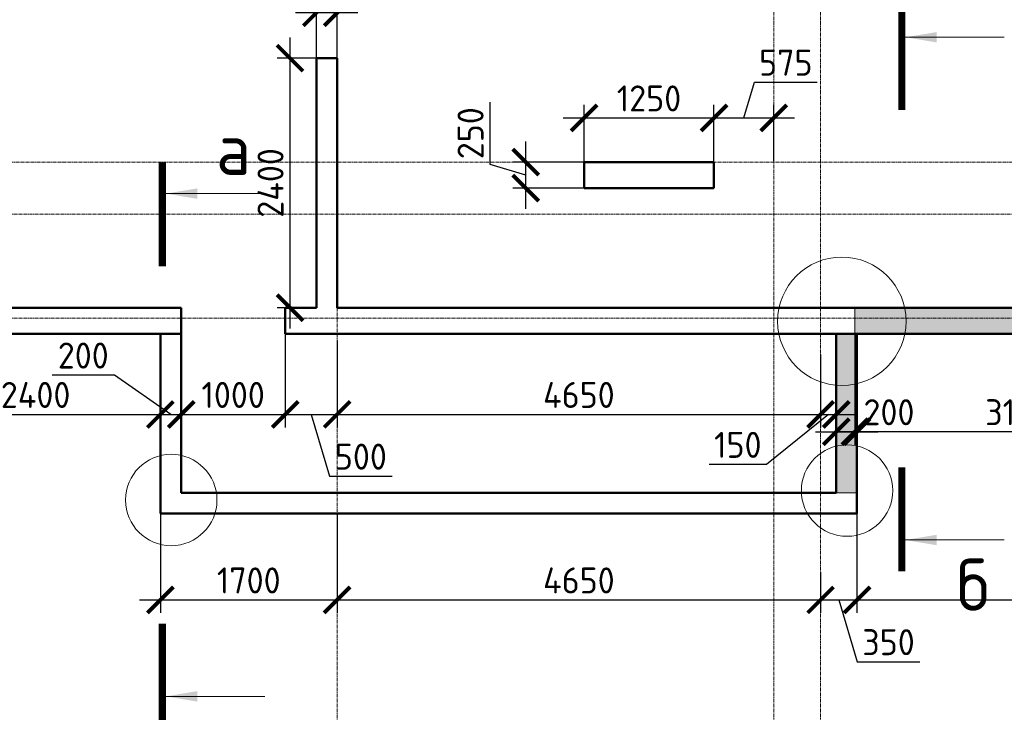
# Model space of a CAD drawing. Header units: millimetres. Extents: x 376598 to 1249954, y -318491 to -22134.
# Tile 25 of 256: x 452199 to 461669, y -141900 to -135239. Entities that reach past the tile are written whole.
import ezdxf

# ---------------------------------------------------------------- set-up
doc = ezdxf.new("R2010")
doc.units = ezdxf.units.MM
doc.linetypes.add('______5', pattern=[1100, 800, -100, 100, -100])
doc.linetypes.add('осевая', pattern=[50.8, 31.75, -6.35, 6.35, -6.35])
for name, color, linetype, lineweight in [('Конструкции 0.5', 5, 'Continuous', 50), ('Надписи', 200, 'Continuous', 18), ('Оси', 40, '______5', 18), ('РАЗМЕРЫ', 1, 'Continuous', 9), ('Узлы', 7, 'Continuous', 0)]:
    doc.layers.add(name, color=color, linetype=linetype, lineweight=lineweight)
doc.layers.add('ФВ-2', color=7, linetype='Continuous')
doc.styles.add('GOST-2.304_Type-B', font='GOST_Common.ttf')
doc.dimstyles.new('СПДС', dxfattribs={"dimscale": 100, "dimtxt": 2.5, "dimasz": 2.5, "dimexe": 1.25, "dimexo": 0, "dimtad": 1, "dimdec": 0, "dimtxsty": 'GOST-2.304_Type-B', "dimblk": 'ARCHTICK', "dimcen": 2.5, "dimdle": 2, "dimadec": 0, "dimazin": 2, "dimtfac": 0.75, "dimtdec": 0, "dimtmove": 1, "dimatfit": 3, "dimfxl": 1, "dimtolj": 1, "dimarcsym": 1})

# ---------------------------------------------------------------- blocks, each defined once
blk = doc.blocks.new('оси 2.2-2.3')
at = {"layer": 'Оси', "color": 16, "linetype": 'осевая', "lineweight": 0, "transparency": 33554687}
for p, q in [((478554.9, -104267.9), (478554.9, -134893.5)), ((482754.9, -105027.5), (482754.9, -134138.1)), ((483204.9, -105027.5), (483204.9, -134138.1)), ((468653.8, -126895.4), (523707.4, -126895.4)), ((468076.3, -127395.4), (524372.9, -127395.4)), ((468076.3, -128395.4), (524372.9, -128395.4))]:
    blk.add_line(p, q, dxfattribs=at)
blk = doc.blocks.new('_ArchTick')
at = {"color": 0, "linetype": 'ByBlock', "const_width": 0.15}
blk.add_lwpolyline([(-0.5, -0.5), (0.5, 0.5)], dxfattribs=at)
blk = doc.blocks.new('*D186')
at = {"layer": 'DEFPOINTS', "color": 0, "lineweight": 0, "transparency": 16777216}
for p in [(457066.9, -136608.7), (457750.7, -136608.7), (457750.7, -136858.7)]:
    blk.add_point(p, dxfattribs=at)
at = {"layer": 'РАЗМЕРЫ', "color": 0, "lineweight": -2, "transparency": 16777216}
for p, q in [((456723.1, -136630.6), (456723.1, -136030.6)), ((457066.9, -137058.7), (457066.9, -136408.7)), ((457066.9, -136733.7), (456723.1, -136630.6)), ((457750.7, -136608.7), (456941.9, -136608.7)), ((457750.7, -136858.7), (456941.9, -136858.7))]:
    blk.add_line(p, q, dxfattribs=at)
at = {"layer": 'РАЗМЕРЫ', "color": 0, "lineweight": -2, "transparency": 16777216, "xscale": 250, "yscale": 250, "zscale": 250}
for p, rotation in [((457066.9, -136608.7), 90), ((457066.9, -136858.7), 270)]:
    blk.add_blockref('_ArchTick', p, dxfattribs=dict(at, rotation=rotation))
at = {"layer": 'РАЗМЕРЫ', "color": 0, "lineweight": 0, "transparency": 16777216, "insert": (456535.6, -136330.6), "char_height": 250, "attachment_point": 5, "rotation": 90, "style": 'GOST-2.304_Type-B'}
blk.add_mtext('\\A1;250', dxfattribs=at)
blk = doc.blocks.new('*D187')
at = {"layer": 'DEFPOINTS', "color": 0, "lineweight": 0, "transparency": 16777216}
for p in [(458876.8, -136183.5), (457626.8, -136608.7), (458876.8, -136608.7)]:
    blk.add_point(p, dxfattribs=at)
at = {"layer": 'РАЗМЕРЫ', "color": 0, "lineweight": -2, "transparency": 16777216}
for p, q in [((457626.8, -136608.7), (457626.8, -136058.5)), ((458876.8, -136608.7), (458876.8, -136058.5)), ((457426.8, -136183.5), (459076.8, -136183.5))]:
    blk.add_line(p, q, dxfattribs=at)
at = {"layer": 'РАЗМЕРЫ', "color": 0, "lineweight": -2, "transparency": 16777216, "xscale": 250, "yscale": 250, "zscale": 250, "rotation": 180}
blk.add_blockref('_ArchTick', (457626.8, -136183.5), dxfattribs=at)
at = {"layer": 'РАЗМЕРЫ', "color": 0, "lineweight": -2, "transparency": 16777216, "xscale": 250, "yscale": 250, "zscale": 250}
blk.add_blockref('_ArchTick', (458876.8, -136183.5), dxfattribs=at)
at = {"layer": 'РАЗМЕРЫ', "color": 0, "lineweight": 0, "transparency": 16777216, "insert": (458251.8, -135996), "char_height": 250, "attachment_point": 5, "style": 'GOST-2.304_Type-B'}
blk.add_mtext('\\A1;1250', dxfattribs=at)
blk = doc.blocks.new('*D188')
at = {"layer": 'DEFPOINTS', "color": 0, "lineweight": 0, "transparency": 16777216}
for p in [(459452.1, -136183.5), (458876.8, -136462), (459452.1, -136594.9)]:
    blk.add_point(p, dxfattribs=at)
at = {"layer": 'РАЗМЕРЫ', "color": 0, "lineweight": -2, "transparency": 16777216}
for p, q in [((459164.4, -136183.5), (459267.6, -135839.7)), ((459267.6, -135839.7), (459867.6, -135839.7)), ((458876.8, -136462), (458876.8, -136058.5)), ((459452.1, -136594.9), (459452.1, -136058.5)), ((458676.8, -136183.5), (459652.1, -136183.5))]:
    blk.add_line(p, q, dxfattribs=at)
at = {"layer": 'РАЗМЕРЫ', "color": 0, "lineweight": -2, "transparency": 16777216, "xscale": 250, "yscale": 250, "zscale": 250, "rotation": 180}
blk.add_blockref('_ArchTick', (458876.8, -136183.5), dxfattribs=at)
at = {"layer": 'РАЗМЕРЫ', "color": 0, "lineweight": -2, "transparency": 16777216, "xscale": 250, "yscale": 250, "zscale": 250}
blk.add_blockref('_ArchTick', (459452.1, -136183.5), dxfattribs=at)
at = {"layer": 'РАЗМЕРЫ', "color": 0, "lineweight": 0, "transparency": 16777216, "insert": (459567.6, -135652.2), "char_height": 250, "attachment_point": 5, "style": 'GOST-2.304_Type-B'}
blk.add_mtext('\\A1;575', dxfattribs=at)
blk = doc.blocks.new('*D325')
at = {"layer": 'DEFPOINTS', "color": 0, "lineweight": 0, "transparency": 16777216}
for p in [(454798.9, -135608.7), (455052, -135608.7), (454902, -138008.7)]:
    blk.add_point(p, dxfattribs=at)
at = {"layer": 'РАЗМЕРЫ', "color": 0, "lineweight": -2, "transparency": 16777216}
for p, q in [((454798.9, -138208.7), (454798.9, -135408.7)), ((455052, -135608.7), (454673.9, -135608.7)), ((454902, -138008.7), (454673.9, -138008.7))]:
    blk.add_line(p, q, dxfattribs=at)
at = {"layer": 'РАЗМЕРЫ', "color": 0, "lineweight": -2, "transparency": 16777216, "xscale": 250, "yscale": 250, "zscale": 250}
for p, rotation in [((454798.9, -135608.7), 90), ((454798.9, -138008.7), 270)]:
    blk.add_blockref('_ArchTick', p, dxfattribs=dict(at, rotation=rotation))
at = {"layer": 'РАЗМЕРЫ', "color": 0, "lineweight": 0, "transparency": 16777216, "insert": (454611.4, -136808.7), "char_height": 250, "attachment_point": 5, "rotation": 90, "style": 'GOST-2.304_Type-B'}
blk.add_mtext('\\A1;2400', dxfattribs=at)
blk = doc.blocks.new('*D329')
at = {"layer": 'DEFPOINTS', "color": 0, "lineweight": 0, "transparency": 16777216}
for p in [(451152.1, -138343.7), (453552, -138615.9), (453552, -139035.1)]:
    blk.add_point(p, dxfattribs=at)
at = {"layer": 'РАЗМЕРЫ', "color": 0, "lineweight": -2, "transparency": 16777216}
for p, q in [((451152.1, -138343.7), (451152.1, -139160.1)), ((453552, -138615.9), (453552, -139160.1)), ((450952.1, -139035.1), (453752, -139035.1))]:
    blk.add_line(p, q, dxfattribs=at)
at = {"layer": 'РАЗМЕРЫ', "color": 0, "lineweight": -2, "transparency": 16777216, "xscale": 250, "yscale": 250, "zscale": 250, "rotation": 180}
blk.add_blockref('_ArchTick', (451152.1, -139035.1), dxfattribs=at)
at = {"layer": 'РАЗМЕРЫ', "color": 0, "lineweight": -2, "transparency": 16777216, "xscale": 250, "yscale": 250, "zscale": 250}
blk.add_blockref('_ArchTick', (453552, -139035.1), dxfattribs=at)
at = {"layer": 'РАЗМЕРЫ', "color": 0, "lineweight": 0, "transparency": 16777216, "insert": (452352, -138847.6), "char_height": 250, "attachment_point": 5, "style": 'GOST-2.304_Type-B'}
blk.add_mtext('\\A1;2400', dxfattribs=at)
blk = doc.blocks.new('*D330')
at = {"layer": 'DEFPOINTS', "color": 0, "lineweight": 0, "transparency": 16777216}
for p in [(453552, -138615.9), (453752, -138680.6), (453752, -139035.1)]:
    blk.add_point(p, dxfattribs=at)
at = {"layer": 'РАЗМЕРЫ', "color": 0, "lineweight": -2, "transparency": 16777216}
for p, q in [((453552, -138615.9), (453552, -139160.1)), ((453110.2, -138656.4), (452510.2, -138656.4)), ((453652, -139035.1), (453110.2, -138656.4)), ((453752, -138680.6), (453752, -139160.1)), ((453352, -139035.1), (453952, -139035.1))]:
    blk.add_line(p, q, dxfattribs=at)
at = {"layer": 'РАЗМЕРЫ', "color": 0, "lineweight": -2, "transparency": 16777216, "xscale": 250, "yscale": 250, "zscale": 250, "rotation": 180}
blk.add_blockref('_ArchTick', (453552, -139035.1), dxfattribs=at)
at = {"layer": 'РАЗМЕРЫ', "color": 0, "lineweight": -2, "transparency": 16777216, "xscale": 250, "yscale": 250, "zscale": 250}
blk.add_blockref('_ArchTick', (453752, -139035.1), dxfattribs=at)
at = {"layer": 'РАЗМЕРЫ', "color": 0, "lineweight": 0, "transparency": 16777216, "insert": (452810.2, -138468.9), "char_height": 250, "attachment_point": 5, "style": 'GOST-2.304_Type-B'}
blk.add_mtext('\\A1;200', dxfattribs=at)
blk = doc.blocks.new('*D331')
at = {"layer": 'DEFPOINTS', "color": 0, "lineweight": 0, "transparency": 16777216}
for p in [(453552, -139988.7), (455252.1, -139988.7), (455252.1, -140819.1)]:
    blk.add_point(p, dxfattribs=at)
at = {"layer": 'РАЗМЕРЫ', "color": 0, "lineweight": -2, "transparency": 16777216}
for p, q in [((453552, -139988.7), (453552, -140944.1)), ((455252.1, -139988.7), (455252.1, -140944.1)), ((453352, -140819.1), (455452.1, -140819.1))]:
    blk.add_line(p, q, dxfattribs=at)
at = {"layer": 'РАЗМЕРЫ', "color": 0, "lineweight": -2, "transparency": 16777216, "xscale": 250, "yscale": 250, "zscale": 250, "rotation": 180}
blk.add_blockref('_ArchTick', (453552, -140819.1), dxfattribs=at)
at = {"layer": 'РАЗМЕРЫ', "color": 0, "lineweight": -2, "transparency": 16777216, "xscale": 250, "yscale": 250, "zscale": 250}
blk.add_blockref('_ArchTick', (455252.1, -140819.1), dxfattribs=at)
at = {"layer": 'РАЗМЕРЫ', "color": 0, "lineweight": 0, "transparency": 16777216, "insert": (454402, -140631.6), "char_height": 250, "attachment_point": 5, "style": 'GOST-2.304_Type-B'}
blk.add_mtext('\\A1;1700', dxfattribs=at)
blk = doc.blocks.new('*D332')
at = {"layer": 'DEFPOINTS', "color": 0, "lineweight": 0, "transparency": 16777216}
for p in [(455252.1, -139988.7), (459902.1, -140550.8), (459902.1, -140819.1)]:
    blk.add_point(p, dxfattribs=at)
at = {"layer": 'РАЗМЕРЫ', "color": 0, "lineweight": -2, "transparency": 16777216}
for p, q in [((455252.1, -139988.7), (455252.1, -140944.1)), ((459902.1, -140550.8), (459902.1, -140944.1)), ((455052.1, -140819.1), (460102.1, -140819.1))]:
    blk.add_line(p, q, dxfattribs=at)
at = {"layer": 'РАЗМЕРЫ', "color": 0, "lineweight": -2, "transparency": 16777216, "xscale": 250, "yscale": 250, "zscale": 250, "rotation": 180}
blk.add_blockref('_ArchTick', (455252.1, -140819.1), dxfattribs=at)
at = {"layer": 'РАЗМЕРЫ', "color": 0, "lineweight": -2, "transparency": 16777216, "xscale": 250, "yscale": 250, "zscale": 250}
blk.add_blockref('_ArchTick', (459902.1, -140819.1), dxfattribs=at)
at = {"layer": 'РАЗМЕРЫ', "color": 0, "lineweight": 0, "transparency": 16777216, "insert": (457577.1, -140631.6), "char_height": 250, "attachment_point": 5, "style": 'GOST-2.304_Type-B'}
blk.add_mtext('\\A1;4650', dxfattribs=at)
blk = doc.blocks.new('*D333')
at = {"layer": 'DEFPOINTS', "color": 0, "lineweight": 0, "transparency": 16777216}
for p in [(460252.1, -139988.7), (459902.1, -140550.8), (460252.1, -140819.1)]:
    blk.add_point(p, dxfattribs=at)
at = {"layer": 'РАЗМЕРЫ', "color": 0, "lineweight": -2, "transparency": 16777216}
for p, q in [((460252.1, -139988.7), (460252.1, -140944.1)), ((459902.1, -140550.8), (459902.1, -140944.1)), ((459702.1, -140819.1), (460452.1, -140819.1)), ((460077.1, -140819.1), (460255.2, -141412.9)), ((460255.2, -141412.9), (460855.2, -141412.9))]:
    blk.add_line(p, q, dxfattribs=at)
at = {"layer": 'РАЗМЕРЫ', "color": 0, "lineweight": -2, "transparency": 16777216, "xscale": 250, "yscale": 250, "zscale": 250, "rotation": 180}
blk.add_blockref('_ArchTick', (459902.1, -140819.1), dxfattribs=at)
at = {"layer": 'РАЗМЕРЫ', "color": 0, "lineweight": -2, "transparency": 16777216, "xscale": 250, "yscale": 250, "zscale": 250}
blk.add_blockref('_ArchTick', (460252.1, -140819.1), dxfattribs=at)
at = {"layer": 'РАЗМЕРЫ', "color": 0, "lineweight": 0, "transparency": 16777216, "insert": (460555.2, -141225.4), "char_height": 250, "attachment_point": 5, "style": 'GOST-2.304_Type-B'}
blk.add_mtext('\\A1;350', dxfattribs=at)
blk = doc.blocks.new('*D334')
at = {"layer": 'DEFPOINTS', "color": 0, "lineweight": 0, "transparency": 16777216}
for p in [(460252.1, -139988.7), (464502.1, -140234.6), (464502.1, -140819.1)]:
    blk.add_point(p, dxfattribs=at)
at = {"layer": 'РАЗМЕРЫ', "color": 0, "lineweight": -2, "transparency": 16777216}
for p, q in [((460252.1, -139988.7), (460252.1, -140944.1)), ((464502.1, -140234.6), (464502.1, -140944.1)), ((460052.1, -140819.1), (464702.1, -140819.1))]:
    blk.add_line(p, q, dxfattribs=at)
at = {"layer": 'РАЗМЕРЫ', "color": 0, "lineweight": -2, "transparency": 16777216, "xscale": 250, "yscale": 250, "zscale": 250, "rotation": 180}
blk.add_blockref('_ArchTick', (460252.1, -140819.1), dxfattribs=at)
at = {"layer": 'РАЗМЕРЫ', "color": 0, "lineweight": -2, "transparency": 16777216, "xscale": 250, "yscale": 250, "zscale": 250}
blk.add_blockref('_ArchTick', (464502.1, -140819.1), dxfattribs=at)
at = {"layer": 'РАЗМЕРЫ', "color": 0, "lineweight": 0, "transparency": 16777216, "insert": (462377.1, -140631.6), "char_height": 250, "attachment_point": 5, "style": 'GOST-2.304_Type-B'}
blk.add_mtext('\\A1;4250', dxfattribs=at)
blk = doc.blocks.new('*D345')
at = {"layer": 'DEFPOINTS', "color": 0, "lineweight": 0, "transparency": 16777216}
for p in [(455052, -135172.3), (455052, -135895.4), (455252.1, -135895.4)]:
    blk.add_point(p, dxfattribs=at)
at = {"layer": 'РАЗМЕРЫ', "color": 0, "lineweight": -2, "transparency": 16777216}
for p, q in [((455152, -135172.3), (455255.2, -134828.6)), ((455255.2, -134828.6), (455855.2, -134828.6)), ((455052, -135895.4), (455052, -135047.3)), ((455252.1, -135895.4), (455252.1, -135047.3)), ((455452.1, -135172.3), (454852, -135172.3))]:
    blk.add_line(p, q, dxfattribs=at)
at = {"layer": 'РАЗМЕРЫ', "color": 0, "lineweight": -2, "transparency": 16777216, "xscale": 250, "yscale": 250, "zscale": 250, "rotation": 180}
blk.add_blockref('_ArchTick', (455052, -135172.3), dxfattribs=at)
at = {"layer": 'РАЗМЕРЫ', "color": 0, "lineweight": -2, "transparency": 16777216, "xscale": 250, "yscale": 250, "zscale": 250}
blk.add_blockref('_ArchTick', (455252.1, -135172.3), dxfattribs=at)
at = {"layer": 'РАЗМЕРЫ', "color": 0, "lineweight": 0, "transparency": 16777216, "insert": (455555.2, -134641.1), "char_height": 250, "attachment_point": 5, "style": 'GOST-2.304_Type-B'}
blk.add_mtext('\\A1;200', dxfattribs=at)
blk = doc.blocks.new('*D385')
at = {"layer": 'DEFPOINTS', "color": 0, "lineweight": 0, "transparency": 16777216}
for p in [(454752, -138188.4), (453752, -138680.6), (454752, -139035.1)]:
    blk.add_point(p, dxfattribs=at)
at = {"layer": 'РАЗМЕРЫ', "color": 0, "lineweight": -2, "transparency": 16777216}
for p, q in [((454752, -138188.4), (454752, -139160.1)), ((453752, -138680.6), (453752, -139160.1)), ((453552, -139035.1), (454952, -139035.1))]:
    blk.add_line(p, q, dxfattribs=at)
at = {"layer": 'РАЗМЕРЫ', "color": 0, "lineweight": -2, "transparency": 16777216, "xscale": 250, "yscale": 250, "zscale": 250, "rotation": 180}
blk.add_blockref('_ArchTick', (453752, -139035.1), dxfattribs=at)
at = {"layer": 'РАЗМЕРЫ', "color": 0, "lineweight": -2, "transparency": 16777216, "xscale": 250, "yscale": 250, "zscale": 250}
blk.add_blockref('_ArchTick', (454752, -139035.1), dxfattribs=at)
at = {"layer": 'РАЗМЕРЫ', "color": 0, "lineweight": 0, "transparency": 16777216, "insert": (454252, -138847.6), "char_height": 250, "attachment_point": 5, "style": 'GOST-2.304_Type-B'}
blk.add_mtext('\\A1;1000', dxfattribs=at)
blk = doc.blocks.new('*D386')
at = {"layer": 'DEFPOINTS', "color": 0, "lineweight": 0, "transparency": 16777216}
for p in [(454752, -138188.4), (455252.1, -138324), (455252.1, -139035.1)]:
    blk.add_point(p, dxfattribs=at)
at = {"layer": 'РАЗМЕРЫ', "color": 0, "lineweight": -2, "transparency": 16777216}
for p, q in [((454752, -138188.4), (454752, -139160.1)), ((455252.1, -138324), (455252.1, -139160.1)), ((454552, -139035.1), (455452.1, -139035.1)), ((455002, -139035.1), (455180.2, -139628.9)), ((455180.2, -139628.9), (455780.2, -139628.9))]:
    blk.add_line(p, q, dxfattribs=at)
at = {"layer": 'РАЗМЕРЫ', "color": 0, "lineweight": -2, "transparency": 16777216, "xscale": 250, "yscale": 250, "zscale": 250, "rotation": 180}
blk.add_blockref('_ArchTick', (454752, -139035.1), dxfattribs=at)
at = {"layer": 'РАЗМЕРЫ', "color": 0, "lineweight": -2, "transparency": 16777216, "xscale": 250, "yscale": 250, "zscale": 250}
blk.add_blockref('_ArchTick', (455252.1, -139035.1), dxfattribs=at)
at = {"layer": 'РАЗМЕРЫ', "color": 0, "lineweight": 0, "transparency": 16777216, "insert": (455480.2, -139441.4), "char_height": 250, "attachment_point": 5, "style": 'GOST-2.304_Type-B'}
blk.add_mtext('\\A1;500', dxfattribs=at)
blk = doc.blocks.new('*D387')
at = {"layer": 'DEFPOINTS', "color": 0, "lineweight": 0, "transparency": 16777216}
for p in [(455252.1, -138324), (459902.1, -138459.2), (459902.1, -139035.1)]:
    blk.add_point(p, dxfattribs=at)
at = {"layer": 'РАЗМЕРЫ', "color": 0, "lineweight": -2, "transparency": 16777216}
for p, q in [((455252.1, -138324), (455252.1, -139160.1)), ((459902.1, -138459.2), (459902.1, -139160.1)), ((455052.1, -139035.1), (460102.1, -139035.1))]:
    blk.add_line(p, q, dxfattribs=at)
at = {"layer": 'РАЗМЕРЫ', "color": 0, "lineweight": -2, "transparency": 16777216, "xscale": 250, "yscale": 250, "zscale": 250, "rotation": 180}
blk.add_blockref('_ArchTick', (455252.1, -139035.1), dxfattribs=at)
at = {"layer": 'РАЗМЕРЫ', "color": 0, "lineweight": -2, "transparency": 16777216, "xscale": 250, "yscale": 250, "zscale": 250}
blk.add_blockref('_ArchTick', (459902.1, -139035.1), dxfattribs=at)
at = {"layer": 'РАЗМЕРЫ', "color": 0, "lineweight": 0, "transparency": 16777216, "insert": (457577.1, -138847.6), "char_height": 250, "attachment_point": 5, "style": 'GOST-2.304_Type-B'}
blk.add_mtext('\\A1;4650', dxfattribs=at)
blk = doc.blocks.new('*D388')
at = {"layer": 'DEFPOINTS', "color": 0, "lineweight": 0, "transparency": 16777216}
for p in [(460052.1, -138600.2), (460252.1, -138718.5), (460252.1, -139201.4)]:
    blk.add_point(p, dxfattribs=at)
at = {"layer": 'РАЗМЕРЫ', "color": 0, "lineweight": -2, "transparency": 16777216}
for p, q in [((460052.1, -138600.2), (460052.1, -139326.4)), ((460252.1, -138718.5), (460252.1, -139326.4)), ((459852.1, -139201.4), (460452.1, -139201.4))]:
    blk.add_line(p, q, dxfattribs=at)
at = {"layer": 'РАЗМЕРЫ', "color": 0, "lineweight": -2, "transparency": 16777216, "xscale": 250, "yscale": 250, "zscale": 250, "rotation": 180}
blk.add_blockref('_ArchTick', (460052.1, -139201.4), dxfattribs=at)
at = {"layer": 'РАЗМЕРЫ', "color": 0, "lineweight": -2, "transparency": 16777216, "xscale": 250, "yscale": 250, "zscale": 250}
blk.add_blockref('_ArchTick', (460252.1, -139201.4), dxfattribs=at)
at = {"layer": 'РАЗМЕРЫ', "color": 0, "lineweight": 0, "transparency": 16777216, "insert": (460559.7, -139013.9), "char_height": 250, "attachment_point": 5, "style": 'GOST-2.304_Type-B'}
blk.add_mtext('\\A1;200', dxfattribs=at)
blk = doc.blocks.new('*D720')
at = {"layer": 'DEFPOINTS', "color": 0, "lineweight": 0, "transparency": 16777216}
for p in [(460232.1, -138258.7), (463352, -138258.7), (460232.1, -139201.4)]:
    blk.add_point(p, dxfattribs=at)
at = {"layer": 'РАЗМЕРЫ', "color": 0, "lineweight": -2, "transparency": 16777216}
for p, q in [((460232.1, -138258.7), (460232.1, -139326.4)), ((463352, -138258.7), (463352, -139326.4)), ((463552, -139201.4), (460032.1, -139201.4))]:
    blk.add_line(p, q, dxfattribs=at)
at = {"layer": 'РАЗМЕРЫ', "color": 0, "lineweight": -2, "transparency": 16777216, "xscale": 250, "yscale": 250, "zscale": 250, "rotation": 180}
blk.add_blockref('_ArchTick', (460232.1, -139201.4), dxfattribs=at)
at = {"layer": 'РАЗМЕРЫ', "color": 0, "lineweight": -2, "transparency": 16777216, "xscale": 250, "yscale": 250, "zscale": 250}
blk.add_blockref('_ArchTick', (463352, -139201.4), dxfattribs=at)
at = {"layer": 'РАЗМЕРЫ', "color": 0, "lineweight": 0, "transparency": 16777216, "insert": (461792, -139013.9), "char_height": 250, "attachment_point": 5, "style": 'GOST-2.304_Type-B'}
blk.add_mtext('\\A1;3120', dxfattribs=at)
blk = doc.blocks.new('*D721')
at = {"layer": 'DEFPOINTS', "color": 0, "lineweight": 0, "transparency": 16777216}
for p in [(459902.1, -138459.2), (460052.1, -139035.1), (460052.1, -139122.8)]:
    blk.add_point(p, dxfattribs=at)
at = {"layer": 'РАЗМЕРЫ', "color": 0, "lineweight": -2, "transparency": 16777216}
for p, q in [((459902.1, -138459.2), (459902.1, -139160.1)), ((460052.1, -139122.8), (460052.1, -138910.1)), ((459977.1, -139035.1), (459381, -139515.3)), ((459702.1, -139035.1), (460252.1, -139035.1)), ((459381, -139515.3), (458831, -139515.3))]:
    blk.add_line(p, q, dxfattribs=at)
at = {"layer": 'РАЗМЕРЫ', "color": 0, "lineweight": -2, "transparency": 16777216, "xscale": 250, "yscale": 250, "zscale": 250, "rotation": 180}
blk.add_blockref('_ArchTick', (459902.1, -139035.1), dxfattribs=at)
at = {"layer": 'РАЗМЕРЫ', "color": 0, "lineweight": -2, "transparency": 16777216, "xscale": 250, "yscale": 250, "zscale": 250}
blk.add_blockref('_ArchTick', (460052.1, -139035.1), dxfattribs=at)
at = {"layer": 'РАЗМЕРЫ', "color": 0, "lineweight": 0, "transparency": 16777216, "insert": (459106, -139327.8), "char_height": 250, "attachment_point": 5, "style": 'GOST-2.304_Type-B'}
blk.add_mtext('\\A1;150', dxfattribs=at)

msp = doc.modelspace()

# ---------------------------------------------------------------- hatches: boundary and pattern name
at = {"layer": 'РАЗМЕРЫ', "transparency": 33554648}
h = msp.add_hatch(dxfattribs=at)
h.set_pattern_fill('ANGLE', color=1)
h.set_pattern_definition([(0, (3723.99, 44284.891), (0, 6.985), [5.08, -1.905]), (90, (3723.99, 44284.891), (-6.985, 4e-16), [5.08, -1.905])])
edge = h.paths.add_edge_path()
edge.add_line((460232.1, -138264.3), (463352, -138264.3))
edge.add_line((463352, -138264.3), (463352, -137014.3))
edge.add_line((463352, -137014.3), (463152, -137014.3))
edge.add_line((463152, -137014.3), (463152, -138008.7))
edge.add_line((463152, -138008.7), (460232.1, -138008.7))
edge.add_line((460232.1, -138008.7), (460232.1, -138258.7))
edge.add_line((460232.1, -138258.7), (463352, -138258.7))
at = {"layer": 'ФВ-2', "lineweight": 0, "true_color": 0x006272}
h = msp.add_hatch(dxfattribs=at)
h.set_pattern_fill('ANGLE', color=146)
h.set_pattern_definition([(0, (0, 0), (0, 6.985), [5.08, -1.905]), (90, (0, 0), (-6.985, 4e-16), [5.08, -1.905])])
h.paths.add_polyline_path([(460052.1, -139788.7), (460252.1, -139788.7), (460252.1, -138264.3), (460052.1, -138264.3)])

# ---------------------------------------------------------------- linework, layer by layer
at = {"layer": 'Конструкции 0.5', "color": 3}
for p, q in [((455132, -135608.7, 3100), (455052, -135608.7, 3100)), ((455052, -135608.7, 3100), (455052, -138008.7, 3100)), ((455252, -135608.7, 3100), (455132, -135608.7, 3100)), ((455252, -138008.7, 3100), (455252, -135608.7, 3100)), ((453752, -138008.7, 3100), (451152, -138008.7, 3100)), ((453752, -138008.7, 3100), (453752, -138258.7, 3100)), ((454752, -138258.7, 3100), (454752, -138008.7, 3100)), ((455052, -138008.7, 3100), (454752, -138008.7, 3100)), ((463152, -138008.7, 3100), (455252, -138008.7, 3100)), ((450827, -138258.7, 3100), (453552, -138258.7, 3100)), ((453552, -138258.7, 3100), (453552, -139988.7, 3100)), ((453752, -138258.7, 3100), (453552, -138258.7, 3100)), ((453552, -138258.7, 3100), (453752, -138258.7, 3100)), ((453752, -139788.7, 3100), (453752, -138258.7, 3100)), ((454752, -138258.7, 3100), (460552, -138258.7, 3100)), ((460052.1, -138258.7, 3100), (460052.1, -139788.7, 3100)), ((460252.1, -139988.7, 3100), (460252.1, -138258.7, 3100)), ((460752, -138258.7, 3100), (460552, -138258.7, 3100)), ((460552, -138258.7, 3100), (460752, -138258.7, 3100)), ((460752, -138258.7, 3100), (470252, -138258.7, 3100)), ((460052.1, -139788.7, 3100), (453752, -139788.7, 3100)), ((453552, -139988.7, 3100), (453752, -139988.7, 3100)), ((453752, -139988.7, 3100), (460252.1, -139988.7, 3100))]:
    msp.add_line(p, q, dxfattribs=at)
at = {"layer": 'Конструкции 0.5'}
for p, q in [((458876.8, -136608.7, 3100), (457626.8, -136608.7, 3100)), ((457626.8, -136608.7, 3100), (457626.8, -136858.7, 3100)), ((458876.8, -136858.7, 3100), (458876.8, -136608.7, 3100)), ((457626.8, -136858.7, 3100), (458876.8, -136858.7, 3100))]:
    msp.add_line(p, q, dxfattribs=at)
at = {"layer": 'Надписи', "color": 0}
for centre, radius in [((460106.4, -138139.4, 3820), 617.6), ((460156.6, -139767.8, 3820), 439.5), ((453656.5, -139858, 3820), 439.5)]:
    msp.add_circle(centre, radius, dxfattribs=at)
at = {"layer": 'РАЗМЕРЫ', "color": 4, "elevation": 3100}
msp.add_lwpolyline([(460232.1, -138264.3), (463352, -138264.3), (463352, -137008.3), (463152, -137008.3), (463152, -138008.7), (460232.1, -138008.7), (460232.1, -138258.7), (463352, -138258.7)], dxfattribs=at)
at = {"layer": 'РАЗМЕРЫ', "color": 4, "lineweight": 0, "elevation": 3100}
msp.add_lwpolyline([(460052.1, -139788.7), (460252.1, -139788.7), (460252.1, -138264.3), (460052.1, -138264.3)], close=True, dxfattribs=at)
at = {"layer": 'Узлы', "color": 1, "linetype": 'Continuous', "lineweight": 0}
for p, q in [((460718.5, -135407.6, 3100), (461668.5, -135407.6, 3100)), ((453606.1, -136911.4, 3100), (454556.1, -136911.4, 3100)), ((460718.5, -140242.7, 3100), (461668.5, -140242.7, 3100)), ((453606.1, -141746.6, 3100), (454556.1, -141746.6, 3100))]:
    msp.add_line(p, q, dxfattribs=at)
at = {"layer": 'Узлы', "color": 1, "linetype": 'Continuous', "lineweight": 0, "const_width": 70, "elevation": 3100}
for points in [[(460683.5, -135107.6), (460683.5, -136107.6)], [(453571.1, -136611.4), (453571.1, -137611.4)], [(460683.5, -140542.7), (460683.5, -139542.7)], [(453571.1, -142046.6), (453571.1, -141046.6)]]:
    msp.add_lwpolyline(points, dxfattribs=at)
at = {"layer": 'Узлы', "color": 1, "linetype": 'Continuous', "lineweight": 0}
for points in [[(460718.5, -135407.6, 3100), (461018.9, -135457.8, 3100), (461018.9, -135357.3, 3100)], [(453606.1, -136911.4, 3100), (453906.5, -136961.7, 3100), (453906.5, -136861.1, 3100)], [(460718.5, -140242.7, 3100), (461018.9, -140293, 3100), (461018.9, -140192.4, 3100)], [(453606.1, -141746.6, 3100), (453906.5, -141796.8, 3100), (453906.5, -141696.3, 3100)]]:
    msp.add_solid(points, dxfattribs=at)

# ---------------------------------------------------------------- block references
at = {"layer": 'РАЗМЕРЫ', "color": 1}
msp.add_blockref('оси 2.2-2.3', (-23302.9, -9713.4, 3100), dxfattribs=at)

# ---------------------------------------------------------------- texts
at = {"layer": 'Узлы', "color": 1, "linetype": 'Continuous', "lineweight": 0, "char_height": 500, "attachment_point": 5, "style": 'GOST-2.304_Type-B'}
for s, insert in [('а', (454256.1, -136481.4, 3100)), ('б', (461368.5, -140672.7, 3100))]:
    msp.add_mtext_dynamic_manual_height_columns(s, width=723.88, gutter_width=25, heights=[0], dxfattribs=dict(at, insert=insert))

# ---------------------------------------------------------------- dimensions: what is measured, and where the dimension line sits
at = {"layer": 'РАЗМЕРЫ', "color": 1, "lineweight": 0}
for base, p1, p2, picture, middle in [((455052, -135172.3, 3100), (455252.1, -135895.4, 3100), (455052, -135895.4, 3100), '*D345', (455317.7, -134641.1, 3100)), ((459452.1, -136183.5, 3100), (458876.8, -136462, 3100), (459452.1, -136594.9, 3100), '*D188', (459330.1, -135652.2, 3100)), ((458876.8, -136183.5, 3100), (457626.8, -136608.7, 3100), (458876.8, -136608.7, 3100), '*D187', (458251.8, -135996, 3100)), ((454752, -139035.1, 3100), (453752, -138680.6, 3100), (454752, -138188.4, 3100), '*D385', (454252, -138847.6, 3100)), ((455252.1, -139035.1, 3100), (454752, -138188.4, 3100), (455252.1, -138324, 3100), '*D386', (455242.7, -139441.4, 3100)), ((460232.1, -139201.4, 3100), (463352, -138258.7, 3100), (460232.1, -138258.7, 3100), '*D720', (461792, -139013.9, 3100)), ((453552, -139035.1, 3100), (451152.1, -138343.7, 3100), (453552, -138615.9, 3100), '*D329', (452352, -138847.6, 3100)), ((459902.1, -139035.1, 3100), (455252.1, -138324, 3100), (459902.1, -138459.2, 3100), '*D387', (457577.1, -138847.6, 3100)), ((455252.1, -140819.1, 3100), (453552, -139988.7, 3100), (455252.1, -139988.7, 3100), '*D331', (454402, -140631.6, 3100)), ((459902.1, -140819.1, 3100), (455252.1, -139988.7, 3100), (459902.1, -140550.8, 3100), '*D332', (457577.1, -140631.6, 3100)), ((460252.1, -140819.1, 3100), (459902.1, -140550.8, 3100), (460252.1, -139988.7, 3100), '*D333', (460317.7, -141225.4, 3100)), ((464502.1, -140819.1, 3100), (460252.1, -139988.7, 3100), (464502.1, -140234.6, 3100), '*D334', (462377.1, -140631.6, 3100))]:
    dim = msp.add_linear_dim(base=base, p1=p1, p2=p2, dimstyle='СПДС', dxfattribs=at)
    dim.commit()
    dim.dimension.update_dxf_attribs({"geometry": picture, "text_midpoint": middle})
for base, p1, p2, picture, middle in [((454798.9, -135608.7, 3100), (454902, -138008.7, 3100), (455052, -135608.7, 3100), '*D325', (454611.4, -136808.7, 3100)), ((457066.9, -136608.7, 3100), (457750.7, -136858.7, 3100), (457750.7, -136608.7, 3100), '*D186', (456535.6, -136568.1, 3100))]:
    dim = msp.add_linear_dim(base=base, p1=p1, p2=p2, angle=90, dimstyle='СПДС', dxfattribs=at)
    dim.commit()
    dim.dimension.update_dxf_attribs({"geometry": picture, "text_midpoint": middle})
for base, p1, p2, picture, middle in [((453752, -139035.1, 3100), (453552, -138615.9, 3100), (453752, -138680.6, 3100), '*D330', (453047.7, -138656.4, 3100)), ((460052.1, -139035.1, 3100), (459902.1, -138459.2, 3100), (460052.1, -139122.8, 3100), '*D721', (459318.5, -139515.3, 3100)), ((460252.1, -139201.4, 3100), (460052.1, -138600.2, 3100), (460252.1, -138718.5, 3100), '*D388', (460559.7, -139201.4, 3100))]:
    dim = msp.add_linear_dim(base=base, p1=p1, p2=p2, dimstyle='СПДС', dxfattribs=at)
    dim.commit()
    dim.dimension.update_dxf_attribs({"geometry": picture, "text_midpoint": middle, "dimtype": 160})

doc.saveas('drawing.dxf')
